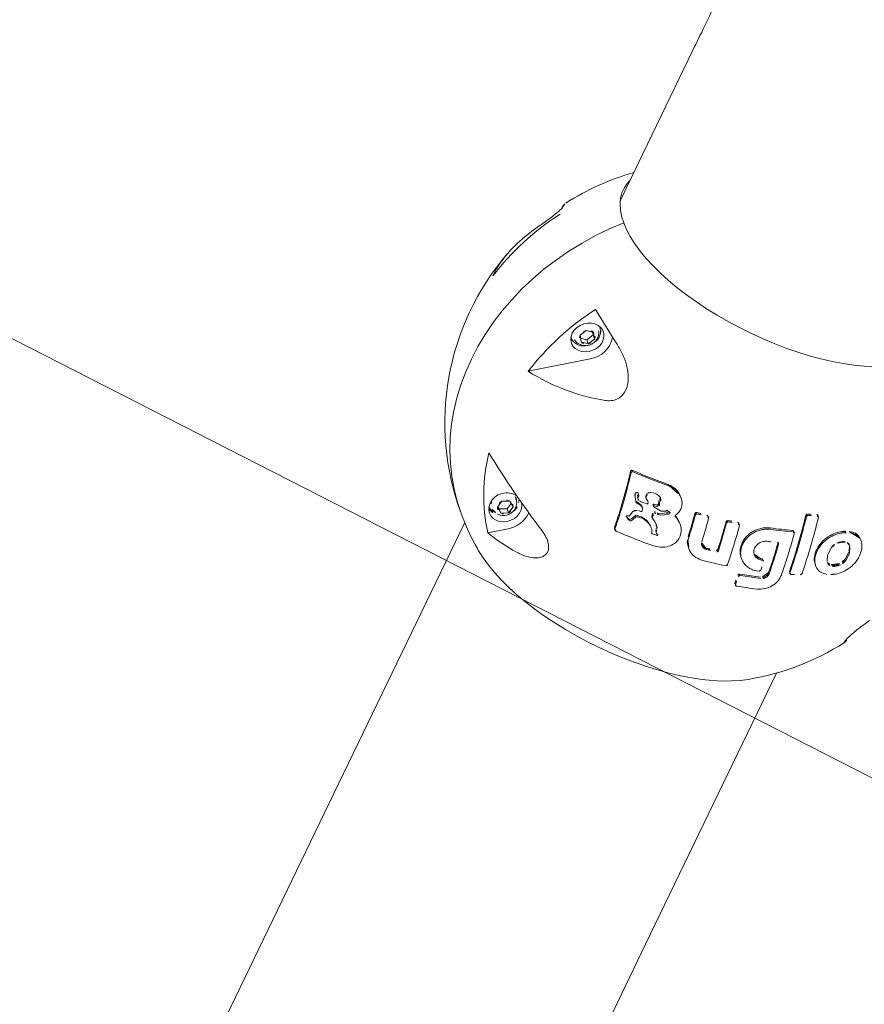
# Model space of a CAD drawing. Extents: x 5459245 to 5462690, y 5971016 to 5972523.
# Tile 124 of 198: x 5462451.283 to 5462451.607, y 5972213.039 to 5972213.417. Entities that reach past the tile are written whole.
import ezdxf

# ---------------------------------------------------------------- set-up
doc = ezdxf.new("R2010")
doc.units = 0
doc.layers.add('A_MAŁA ARCHITEKTURA', color=195, linetype='CONTINUOUS', lineweight=9)

# ---------------------------------------------------------------- blocks, each defined once
blk = doc.blocks.new('A$C43995eb0')
at = {"layer": 'A_MAŁA ARCHITEKTURA'}
blk.add_line((2397.12, -1481.29), (2397.12, -781.53), dxfattribs=at)
at = {"layer": 'A_MAŁA ARCHITEKTURA', "linetype": 'Continuous'}
for p, q in [((2355.18, -1003.87), (2355.31, -1003.93)), ((2317.94, -1016.15), (2317.56, -1016.56)), ((2665.97, -1015.48), (2493.56, -1019.38)), ((2321.44, -1019.41), (2323.61, -1018.46)), ((2321.81, -1019), (2323.99, -1018.05)), ((2323.61, -1018.46), (2324.17, -1018.36)), ((2323.99, -1018.05), (2324.55, -1017.95)), ((2324.17, -1018.36), (2326.92, -1018.43)), ((2324.55, -1017.95), (2327.3, -1018.02)), ((2493.56, -1019.38), (2377.94, -1021.99)), ((2328.15, -1025.18), (2325.39, -1025.12)), ((2328.71, -1025.08), (2328.15, -1025.18)), ((2330.87, -1024.14), (2328.71, -1025.08)), ((2331.4, -1022.93), (2331.17, -1023.83)), ((2334.05, -1027.75), (2334.43, -1027.34)), ((2317.08, -1035.03), (2316.7, -1035.44)), ((2326.77, -1040.47), (2326.39, -1040.89)), ((2347.94, -1044.23), (2350.51, -1051.78)), ((2348.32, -1043.82), (2350.89, -1051.37)), ((2344.67, -1054.21), (2345.04, -1053.8)), ((2333.69, -1060.59), (2333.31, -1061.01)), ((2336.63, -1072.4), (2336.25, -1072.81)), ((2350.37, -1074.11), (2350.75, -1073.7)), ((2343.79, -1081.08), (2343.42, -1081.49)), ((2334.65, -1085.33), (2334.27, -1085.74)), ((2341.43, -1087.63), (2341.5, -1087.55)), ((2341.98, -1088.3), (2342.42, -1089.11)), ((2342, -1087.07), (2342.38, -1087.69)), ((2342.37, -1086.66), (2342.76, -1087.28)), ((2342.41, -1087.76), (2342.38, -1087.69)), ((2342.94, -1088.39), (2342.41, -1087.76)), ((2342.69, -1089.84), (2342.42, -1089.11)), ((2342.79, -1087.35), (2342.76, -1087.28)), ((2343.32, -1087.98), (2342.79, -1087.35)), ((2342.94, -1088.39), (2343.78, -1089.65)), ((2343.32, -1087.98), (2344.16, -1089.23)), ((2347.35, -1090.13), (2348.28, -1088.89)), ((2350.58, -1088.08), (2349.54, -1088.37)), ((2350.96, -1087.67), (2349.92, -1087.96)), ((2350.91, -1089.53), (2351.9, -1089.08)), ((2351.16, -1087.41), (2351.41, -1086.57)), ((2351.74, -1086.86), (2352.02, -1089.03)), ((2352.2, -1088.98), (2351.9, -1089.08)), ((2337.69, -1094.21), (2337.86, -1093.07)), ((2341.44, -1092.49), (2341.63, -1093.43)), ((2341.81, -1092.08), (2342, -1093.01)), ((2342.11, -1093.54), (2342.49, -1093.13)), ((2342.72, -1089.99), (2342.57, -1092.92)), ((2346.72, -1091.47), (2347.35, -1090.13)), ((2350.17, -1090.19), (2349.8, -1090.61)), ((2337.88, -1095.98), (2337.69, -1094.21)), ((2341.23, -1096.64), (2340.96, -1097.2)), ((2341.82, -1095.83), (2341.45, -1096.24)), ((2342.26, -1095.59), (2342.44, -1095.58)), ((2342.71, -1095.84), (2343.05, -1097.95)), ((2344.65, -1096.9), (2344.28, -1097.31)), ((2344.77, -1096.8), (2345.08, -1096.63)), ((2345.08, -1096.63), (2346.03, -1096.33)), ((2346.52, -1097.66), (2346.37, -1096.61)), ((2341.01, -1100.46), (2341.41, -1100.57)), ((2341.39, -1100.05), (2341.79, -1100.15)), ((2343.54, -1100.39), (2342.15, -1101.2)), ((2342.22, -1100.16), (2342.6, -1099.75)), ((2342.7, -1099.62), (2342.6, -1099.75)), ((2342.92, -1099.14), (2342.7, -1099.62)), ((2344.03, -1097.93), (2343.82, -1099.75)), ((2344.4, -1097.52), (2344.2, -1099.33)), ((2349.84, -1099.75), (2347.84, -1099.38)), ((2350.46, -1098.58), (2348.67, -1097.81)), ((2350.84, -1098.17), (2349.05, -1097.4)), ((2350.13, -1100.39), (2350.11, -1100.09)), ((2350.46, -1098.58), (2350.84, -1098.78)), ((2350.69, -1100.79), (2350.75, -1100.72)), ((2350.84, -1098.17), (2351.22, -1098.37)), ((2350.84, -1098.78), (2351.02, -1098.96)), ((2350.96, -1099.73), (2351.07, -1099.31)), ((2351.22, -1098.37), (2351.4, -1098.55)), ((2351.34, -1099.32), (2351.44, -1098.9)), ((2341.48, -1101.67), (2341.18, -1101.7)), ((2356.83, -1102.7), (2357.21, -1102.29)), ((2295.44, -1142.66), (2293.35, -1144.16)), ((2294.31, -1143.9), (2295.44, -1142.66)), ((2298.16, -1143.97), (2295.44, -1142.66)), ((2318.08, -1159.7), (2302.99, -1140.69)), ((2367.13, -1141.18), (2365.72, -1143.32)), ((2368.84, -1142.92), (2366.28, -1142.47)), ((2369.98, -1141.69), (2367.13, -1141.18)), ((2368.84, -1142.92), (2369.98, -1141.69)), ((2371.41, -1144.33), (2369.98, -1141.69)), ((2380.45, -1145.31), (2375.48, -1139.05)), ((2290.48, -1142.83), (2290.27, -1143.06)), ((2293.35, -1144.16), (2293.99, -1146.96)), ((2294.31, -1143.9), (2293.44, -1144.52)), ((2297.03, -1145.2), (2294.31, -1143.9)), ((2297.03, -1145.2), (2298.16, -1143.97)), ((2297.58, -1147.64), (2297.03, -1145.2)), ((2298.8, -1146.77), (2298.16, -1143.97)), ((2365.72, -1143.32), (2367.15, -1145.96)), ((2367.15, -1145.96), (2370, -1146.46)), ((2370.28, -1145.56), (2368.84, -1142.92)), ((2369.72, -1146.41), (2370.28, -1145.56)), ((2370, -1146.46), (2371.41, -1144.33)), ((2370.28, -1145.56), (2371.41, -1144.33)), ((2293.99, -1146.96), (2296.71, -1148.26)), ((2296.71, -1148.26), (2298.8, -1146.77)), ((2371.46, -1149.4), (2371.67, -1149.17)), ((2496.56, -1152.34), (2669.65, -1148.43)), ((2298.97, -1151.04), (2299.18, -1150.81)), ((2380.94, -1154.96), (2496.56, -1152.34)), ((2179.42, -1159.51), (2243.63, -1158.06))]:
    blk.add_line(p, q, dxfattribs=at)
at = {"layer": 'A_MAŁA ARCHITEKTURA', "linetype": 'Continuous', "flags": 128}
for points in [[(2256.12, -1042.21), (2257.66, -1045.67), (2259.09, -1049.38), (2260.41, -1053.31), (2261.61, -1057.45), (2262.68, -1061.77), (2263.62, -1066.25), (2264.42, -1070.86), (2265.07, -1075.59), (2265.59, -1080.4), (2265.95, -1085.27), (2266.16, -1090.18), (2266.22, -1095.09), (2266.13, -1099.99), (2265.89, -1104.84), (2265.5, -1109.62), (2264.96, -1114.31), (2264.27, -1118.87), (2263.45, -1123.29), (2262.48, -1127.54), (2261.39, -1131.6), (2260.17, -1135.45), (2258.83, -1139.06), (2257.37, -1142.42), (2255.81, -1145.51), (2254.16, -1148.32), (2252.42, -1150.82), (2250.6, -1153)], [(2385.06, -1030.53), (2386.8, -1033.07), (2388.52, -1035.98), (2390.16, -1039.18), (2391.7, -1042.64), (2393.13, -1046.35), (2394.45, -1050.28), (2395.65, -1054.42), (2396.72, -1058.74), (2397.66, -1063.22), (2398.46, -1067.83), (2399.11, -1072.56), (2399.63, -1077.37), (2399.99, -1082.24), (2400.2, -1087.15), (2400.26, -1092.06), (2400.17, -1096.96), (2399.93, -1101.81), (2399.54, -1106.59), (2399, -1111.28), (2398.32, -1115.84), (2397.49, -1120.26), (2396.53, -1124.52), (2395.43, -1128.58), (2394.21, -1132.42), (2392.87, -1136.03), (2391.41, -1139.4), (2389.85, -1142.48), (2388.2, -1145.29), (2387.67, -1146.1)], [(2364.15, -1139.05), (2364.37, -1138.87), (2365.46, -1138.22), (2366.72, -1137.87), (2368.09, -1137.84), (2369.49, -1138.13), (2370.84, -1138.72), (2372.07, -1139.58), (2373.12, -1140.66), (2373.93, -1141.91), (2374.45, -1143.26), (2374.66, -1144.64), (2374.54, -1145.96), (2374.11, -1147.17), (2373.38, -1148.19), (2372.39, -1148.97), (2371.21, -1149.47), (2369.88, -1149.66), (2369.88, -1149.66)], [(2297.39, -1151.3), (2296, -1151.17), (2294.62, -1150.73), (2293.32, -1150), (2292.17, -1149.02), (2291.23, -1147.85), (2290.57, -1146.54), (2290.2, -1145.17), (2290.15, -1143.81), (2290.43, -1142.53), (2291.02, -1141.41), (2291.88, -1140.5), (2292.97, -1139.86), (2294.24, -1139.51), (2295.6, -1139.48), (2297, -1139.77), (2298.35, -1140.36), (2299.58, -1141.22), (2300.63, -1142.3), (2301.44, -1143.55), (2301.96, -1144.9), (2302.17, -1146.28), (2302.05, -1147.6), (2301.62, -1148.81), (2300.89, -1149.83), (2299.9, -1150.61), (2298.72, -1151.11), (2297.39, -1151.3)], [(2363.37, -1140.51), (2364.19, -1140.19), (2364.65, -1140.09)], [(2250.6, -1153), (2248.71, -1154.86), (2246.76, -1156.38), (2244.76, -1157.55), (2242.73, -1158.38), (2240.67, -1158.84), (2238.6, -1158.95), (2236.52, -1158.7), (2234.89, -1158.26)], [(2250.6, -1153), (2255.16, -1156.81), (2259.89, -1160.39), (2264.78, -1163.72), (2269.82, -1166.79), (2274.97, -1169.59), (2280.24, -1172.1), (2285.59, -1174.33), (2291.01, -1176.26), (2296.47, -1177.89), (2301.97, -1179.2), (2307.47, -1180.2), (2312.97, -1180.88), (2318.44, -1181.24), (2323.86, -1181.28), (2329.21, -1181), (2334.47, -1180.4), (2339.63, -1179.47), (2344.67, -1178.24), (2349.57, -1176.69), (2354.3, -1174.83), (2358.87, -1172.67), (2363.24, -1170.23), (2367.4, -1167.5), (2371.34, -1164.49), (2375.05, -1161.23), (2378.45, -1157.78)], [(2378.45, -1157.78), (2375.05, -1161.23), (2371.34, -1164.49), (2367.4, -1167.5), (2363.24, -1170.23), (2358.87, -1172.67), (2354.3, -1174.83), (2349.57, -1176.69), (2344.67, -1178.24), (2339.63, -1179.47), (2334.47, -1180.4), (2329.21, -1181), (2323.86, -1181.28), (2318.44, -1181.24), (2312.97, -1180.88), (2307.47, -1180.2), (2301.97, -1179.2), (2296.47, -1177.89), (2291.01, -1176.26), (2285.59, -1174.33), (2280.24, -1172.1), (2274.97, -1169.59), (2269.82, -1166.79), (2264.78, -1163.72), (2259.89, -1160.39), (2255.16, -1156.81), (2250.6, -1153)], [(2291.65, -1188.5), (2288.75, -1188.48), (2285.74, -1188.2), (2282.62, -1187.67), (2279.43, -1186.87), (2276.16, -1185.81), (2272.82, -1184.51), (2269.44, -1182.96), (2266.03, -1181.16)]]:
    blk.add_lwpolyline(points, dxfattribs=at)
at = {"layer": 'A_MAŁA ARCHITEKTURA', "linetype": 'Continuous'}
for centre, radius, start, end in [((2353.51, -1008.52), 4.95, 70.1724, 92.1604), ((2304.78, -1090.16), 100, 36.6016, 59.4272), ((2374.41, -1274.07), 245.91, 98.1857, 103.4112), ((2201.86, -1095.69), 152.66, 23.7173, 25.0253), ((2182.06, -1099.19), 148.69, 23.8309, 25.1726), ((2182.44, -1098.78), 148.69, 23.8309, 25.1726), ((2376.27, -1280.78), 248.01, 98.1922, 103.3714), ((2376.65, -1280.37), 248.01, 98.1922, 103.3714), ((2167.24, -1106.53), 171.88, 19.356, 22.2659), ((2167.62, -1106.11), 171.88, 19.356, 22.2659), ((2376.05, -1269.33), 229.18, 97.8048, 100.7986), ((2376.43, -1268.92), 229.18, 97.8048, 100.7986), ((2180.64, -1106.13), 183.05, 17.5642, 20.061), ((2167.07, -1107.06), 177.45, 19.3707, 20.6538), ((2170.42, -1107.46), 181.37, 19.3726, 19.4873), ((2170.8, -1107.05), 181.37, 19.3726, 19.4873), ((2376.05, -1261.33), 218.1, 98.0635, 98.9467), ((2175.42, -1106.33), 181.17, 19.3732, 19.4881), ((2374.24, -1240.11), 189.2, 96.007, 96.9833), ((2374.62, -1239.69), 189.2, 96.007, 96.9833), ((2383.16, -1294.04), 238.73, 98.1321, 101.8867), ((2153.14, -1113.19), 204.48, 13.0855, 15.5884), ((2140.23, -1115.33), 200.31, 14.4822, 15.5687), ((2140.6, -1114.92), 200.31, 14.4822, 15.5687), ((2385.8, -1305.64), 245.57, 99.2672, 101.8689), ((2385.43, -1306.05), 245.57, 99.2672, 101.8689), ((2145.8, -1114.9), 207.1, 13.0985, 14.1662), ((2146.18, -1114.48), 207.1, 13.0985, 14.1662), ((2387.55, -1312.47), 245.51, 99.6947, 101.8977), ((2130.78, -1117.6), 210.02, 11.0684, 12.1474), ((2131.16, -1117.19), 210.02, 11.0684, 12.1474), ((2387.77, -1315.06), 242.5, 99.7047, 101.9363), ((2388.15, -1314.65), 242.5, 99.7047, 101.9363), ((2147.64, -1114.79), 210.19, 3.5875, 7.7683), ((2129.23, -1118.11), 204.82, 3.2179, 7.3305), ((2129.61, -1117.7), 204.82, 3.2179, 7.3305), ((2386.83, -1316.33), 215.6, 98.0782, 104.0784), ((2387.21, -1315.91), 215.6, 98.0782, 104.0784), ((2005.18, -948.46), 406.44, 328.8153, 333.9398), ((2241.71, -1152.32), 76.72, 354.4819, 18.2669), ((1961.4, -941.02), 383.94, 327.4718, 329.8181), ((2366.73, -1145.7), 10.98, 37.2681, 91.6795), ((2314.89, -1130.81), 67.14, 347.5291, 358.9564), ((2294.6, -1146.74), 10.35, 35.8039, 106.5059), ((2294, -1146.45), 5.03, 60.3909, 137.9587), ((2293.02, -1146.45), 4.81, 100.371, 121.7176), ((2295.46, -1144.89), 2.23, 90.4225, 160.8618), ((2295.47, -1146.09), 3.43, 38.3043, 90.4788), ((2369.82, -1142.5), 7.16, 174.2174, 270.5052), ((2366.54, -1144.05), 3.69, 125.7712, 183.7473), ((2366.44, -1144.77), 4.99, 62.8612, 132.8033), ((2367.93, -1143.25), 2.21, 111.1643, 181.9376), ((2368.09, -1144.08), 3.05, 51.6885, 108.3041), ((2368.03, -1144.46), 3.39, 2.24, 54.8554), ((2296.23, -1144.98), 2.99, 164.0827, 221.4408), ((2295.92, -1145.95), 2.99, 344.0827, 41.4408), ((2295.35, -1147.61), 4.98, 316.2722, 37.7175), ((2336.96, -1091.92), 68.86, 283.374, 309.165), ((2369.1, -1143.19), 3.39, 182.24, 234.8554), ((2369.04, -1143.57), 3.05, 231.6885, 288.3041), ((2369.2, -1144.4), 2.21, 291.1643, 1.9376), ((2367.83, -1145.99), 4.96, 316.5731, 32.3627), ((2304.78, -1090.16), 100, 317.4544, 325.9878), ((2336.74, -1058.88), 102.53, 239.7654, 259.5164), ((2296.68, -1144.83), 3.43, 218.3043, 270.4788), ((2296.69, -1146.04), 2.23, 270.4225, 340.8618), ((2295.33, -1148.58), 4.83, 333.2295, 354.4996), ((2368.53, -1145.89), 3.67, 270.9468, 329.4858), ((2367.82, -1146.95), 4.83, 333.2295, 354.4996), ((2304.78, -1090.16), 100, 256.5068, 317.4544), ((2304.78, -1090.16), 100, 222.977, 239.3843), ((2256.26, -1170.29), 6.44, 252.9195, 292.0636), ((2310.31, -1087.68), 102.53, 239.7654, 259.5164)]:
    blk.add_arc(centre, radius, start, end, dxfattribs=at)
for points, knots in [([(2355.63, -1004.09), (2355.69, -1004.12), (2356, -1004.26), (2355.73, -1004.31), (2354.85, -1004.15), (2353.69, -1003.82), (2352.45, -1003.4), (2350.75, -1002.74), (2348.64, -1001.81), (2346.38, -1000.7), (2344.7, -999.81), (2343.77, -999.29), (2343.52, -999.15)], [0, 0, 0, 0, 0.058577, 0.257435, 0.415602, 0.495782, 0.575747, 0.671035, 0.766908, 0.852081, 0.959496, 1, 1, 1, 1]), ([(2317.1, -1021.42), (2316.89, -1020.61), (2316.47, -1019), (2317.22, -1016.77), (2319.01, -1015.04), (2321.74, -1014.06), (2324.99, -1014.02), (2328.26, -1014.84), (2331.23, -1016.39), (2332.62, -1017.82), (2333.32, -1018.53)], [0, 0, 0, 0, 0.125047, 0.249774, 0.37459, 0.499526, 0.624535, 0.74948, 0.874322, 1, 1, 1, 1]), ([(2316.72, -1021.83), (2316.52, -1021.03), (2316.13, -1019.44), (2316.57, -1017.59), (2317.43, -1016.85), (2317.66, -1016.66)], [0, 0, 0, 0, 0.423698, 0.846808, 1, 1, 1, 1]), ([(2319.13, -1024.87), (2318.7, -1024.31), (2317.86, -1023.18), (2317.35, -1022), (2317.1, -1021.42)], [0, 0, 0, 0, 0.5, 1, 1, 1, 1]), ([(2320.9, -1020.63), (2320.94, -1020.31), (2321.02, -1019.68), (2321.55, -1019.22), (2321.81, -1019)], [0, 0, 0, 0, 0.500147, 1, 1, 1, 1]), ([(2322.92, -1024.09), (2322.63, -1023.84), (2322.03, -1023.33), (2321.4, -1022.46), (2320.98, -1021.54), (2320.93, -1020.93), (2320.9, -1020.63)], [0, 0, 0, 0, 0.250882, 0.500254, 0.750417, 1, 1, 1, 1]), ([(2326.92, -1018.43), (2327.37, -1018.53), (2328.27, -1018.73), (2329.01, -1019.22), (2329.38, -1019.47)], [0, 0, 0, 0, 0.499852, 1, 1, 1, 1]), ([(2327.3, -1018.02), (2327.75, -1018.12), (2328.65, -1018.32), (2329.39, -1018.81), (2329.76, -1019.06)], [0, 0, 0, 0, 0.499852, 1, 1, 1, 1]), ([(2329.38, -1019.47), (2329.68, -1019.72), (2330.28, -1020.23), (2330.91, -1021.1), (2331.33, -1022.02), (2331.38, -1022.63), (2331.4, -1022.93)], [0, 0, 0, 0, 0.250886, 0.500258, 0.750421, 1, 1, 1, 1]), ([(2329.76, -1019.06), (2330.06, -1019.31), (2330.65, -1019.81), (2331.28, -1020.69), (2331.7, -1021.61), (2331.75, -1022.22), (2331.78, -1022.52)], [0, 0, 0, 0, 0.250886, 0.500258, 0.750421, 1, 1, 1, 1]), ([(2333.32, -1018.53), (2333.75, -1019.09), (2334.59, -1020.2), (2335.09, -1021.4), (2335.34, -1021.99)], [0, 0, 0, 0, 0.5, 1, 1, 1, 1]), ([(2318.75, -1025.28), (2318.33, -1024.72), (2317.48, -1023.59), (2316.98, -1022.41), (2316.72, -1021.83)], [0, 0, 0, 0, 0.4998, 1, 1, 1, 1]), ([(2333.96, -1027.66), (2333.6, -1028.05), (2332.71, -1029.05), (2330.21, -1029.84), (2327.02, -1029.89), (2323.77, -1029.04), (2320.82, -1027.46), (2319.44, -1026.01), (2318.75, -1025.28)], [0, 0, 0, 0, 0.113745, 0.29082, 0.467981, 0.645022, 0.821913, 1, 1, 1, 1]), ([(2335.34, -1021.99), (2335.54, -1022.81), (2335.94, -1024.45), (2335.14, -1026.72), (2333.33, -1028.47), (2330.61, -1029.45), (2327.39, -1029.48), (2324.15, -1028.63), (2321.2, -1027.05), (2319.82, -1025.6), (2319.13, -1024.87)], [0, 0, 0, 0, 0.125016, 0.249824, 0.374684, 0.499623, 0.624623, 0.749538, 0.874347, 1, 1, 1, 1]), ([(2325.39, -1025.12), (2324.94, -1025.02), (2324.04, -1024.83), (2323.3, -1024.34), (2322.92, -1024.09)], [0, 0, 0, 0, 0.499568, 1, 1, 1, 1]), ([(2331.78, -1022.52), (2331.74, -1022.84), (2331.65, -1023.48), (2331.13, -1023.92), (2330.87, -1024.14)], [0, 0, 0, 0, 0.500457, 1, 1, 1, 1]), ([(2339.4, -1030.66), (2339.43, -1030.66), (2339.51, -1030.65), (2339.66, -1030.68), (2339.86, -1030.75), (2340.07, -1030.91), (2340.15, -1031.04), (2340.19, -1031.11)], [0, 0, 0, 0, 0.125404, 0.250614, 0.50014, 0.749775, 1, 1, 1, 1]), ([(2316.63, -1035.94), (2316.61, -1035.87), (2316.57, -1035.77), (2316.59, -1035.63), (2316.63, -1035.53), (2316.67, -1035.47), (2316.7, -1035.44), (2316.7, -1035.44)], [0, 0, 0, 0, 0.396589, 0.596186, 0.795226, 0.994299, 1, 1, 1, 1]), ([(2317.01, -1035.53), (2316.98, -1035.46), (2316.95, -1035.35), (2316.97, -1035.21), (2317.01, -1035.12), (2317.07, -1035.03), (2317.18, -1034.93), (2317.3, -1034.89), (2317.37, -1034.86)], [0, 0, 0, 0, 0.249137, 0.374523, 0.499561, 0.624866, 0.750155, 1, 1, 1, 1]), ([(2341.19, -1035.17), (2341.17, -1035.19), (2341.11, -1035.27), (2341.01, -1035.29), (2340.94, -1035.31)], [0, 0, 0, 0, 0.320417, 1, 1, 1, 1]), ([(2341.63, -1034.28), (2341.65, -1034.35), (2341.69, -1034.5), (2341.65, -1034.69), (2341.52, -1034.84), (2341.38, -1034.88), (2341.31, -1034.9)], [0, 0, 0, 0, 0.249767, 0.499596, 0.749427, 1, 1, 1, 1]), ([(2318.92, -1039.5), (2318.84, -1039.51), (2318.67, -1039.53), (2318.42, -1039.46), (2318.2, -1039.31), (2318.12, -1039.18), (2318.07, -1039.11)], [0, 0, 0, 0, 0.249732, 0.499623, 0.749453, 1, 1, 1, 1]), ([(2319.3, -1039.09), (2319.21, -1039.1), (2319.05, -1039.12), (2318.79, -1039.04), (2318.57, -1038.9), (2318.49, -1038.77), (2318.45, -1038.7)], [0, 0, 0, 0, 0.249732, 0.499623, 0.749453, 1, 1, 1, 1]), ([(2326.69, -1040.99), (2326.67, -1040.91), (2326.63, -1040.77), (2326.69, -1040.56), (2326.83, -1040.39), (2326.98, -1040.34), (2327.05, -1040.32)], [0, 0, 0, 0, 0.24974, 0.499545, 0.749445, 1, 1, 1, 1]), ([(2343.55, -1037.45), (2341.8, -1037.7), (2338.26, -1038.21), (2332.75, -1039.17), (2328.96, -1039.93), (2327.05, -1040.32)], [0, 0, 0, 0, 0.3296796, 0.6630085, 1, 1, 1, 1]), ([(2343.55, -1037.45), (2344.45, -1037.43), (2346.24, -1037.4), (2348.98, -1038.67), (2351.31, -1040.71), (2352.16, -1042.46), (2352.59, -1043.34)], [0, 0, 0, 0, 0.250055, 0.49988, 0.74921, 1, 1, 1, 1]), ([(2326.31, -1041.4), (2326.29, -1041.33), (2326.25, -1041.18), (2326.29, -1041), (2326.37, -1040.92), (2326.4, -1040.89)], [0, 0, 0, 0, 0.397277, 0.794658, 1, 1, 1, 1]), ([(2333.12, -1044.46), (2333.1, -1044.39), (2333.07, -1044.24), (2333.13, -1044.03), (2333.27, -1043.86), (2333.42, -1043.82), (2333.49, -1043.79)], [0, 0, 0, 0, 0.249727, 0.499548, 0.749433, 1, 1, 1, 1]), ([(2344.93, -1042.27), (2345.23, -1042.27), (2345.82, -1042.26), (2346.74, -1042.68), (2347.51, -1043.36), (2347.8, -1043.94), (2347.94, -1044.23)], [0, 0, 0, 0, 0.250003, 0.499804, 0.749423, 1, 1, 1, 1]), ([(2345.31, -1041.86), (2345.61, -1041.86), (2346.2, -1041.85), (2347.12, -1042.27), (2347.89, -1042.95), (2348.18, -1043.53), (2348.32, -1043.82)], [0, 0, 0, 0, 0.250626, 0.499785, 0.749162, 1, 1, 1, 1]), ([(2346.33, -1046.23), (2346.49, -1046.78), (2346.81, -1047.87), (2346.87, -1049.53), (2346.61, -1051.1), (2346.02, -1052.55), (2345.12, -1053.8), (2343.95, -1054.83), (2342.56, -1055.58), (2340.99, -1056.02), (2339.32, -1056.15), (2337.59, -1055.95), (2335.88, -1055.44), (2334.25, -1054.62), (2332.77, -1053.54), (2331.5, -1052.23), (2330.46, -1050.76), (2330.01, -1049.69), (2329.79, -1049.15)], [0, 0, 0, 0, 0.062657, 0.12507, 0.187617, 0.250021, 0.312492, 0.374914, 0.437338, 0.499807, 0.562212, 0.624753, 0.687165, 0.749808, 0.812515, 0.874884, 0.93726, 1, 1, 1, 1]), ([(2341.9, -1046.89), (2342.01, -1047.39), (2342.24, -1048.38), (2341.82, -1049.77), (2340.88, -1050.8), (2339.53, -1051.36), (2337.97, -1051.32), (2336.46, -1050.72), (2335.17, -1049.63), (2334.71, -1048.67), (2334.48, -1048.2)], [0, 0, 0, 0, 0.125363, 0.250002, 0.37487, 0.499739, 0.624391, 0.749729, 0.874846, 1, 1, 1, 1]), ([(2341.52, -1047.3), (2341.63, -1047.79), (2341.85, -1048.78), (2341.56, -1049.99), (2341.06, -1050.47), (2340.89, -1050.63)], [0, 0, 0, 0, 0.399649, 0.79898, 1, 1, 1, 1]), ([(2341.4, -1046.96), (2341.38, -1046.88), (2341.35, -1046.73), (2341.39, -1046.55), (2341.47, -1046.48), (2341.49, -1046.45)], [0, 0, 0, 0, 0.3967649, 0.7936893, 1, 1, 1, 1]), ([(2341.78, -1046.55), (2341.76, -1046.47), (2341.72, -1046.32), (2341.79, -1046.11), (2341.92, -1045.95), (2342.06, -1045.91), (2342.13, -1045.89)], [0, 0, 0, 0, 0.249727, 0.499554, 0.749429, 1, 1, 1, 1]), ([(2345.46, -1045.39), (2345.53, -1045.39), (2345.68, -1045.39), (2345.91, -1045.49), (2346.11, -1045.66), (2346.18, -1045.81), (2346.21, -1045.89)], [0, 0, 0, 0, 0.249729, 0.499554, 0.749429, 1, 1, 1, 1]), ([(2344.66, -1054.21), (2344.3, -1054.55), (2343.57, -1055.26), (2342.18, -1055.98), (2340.62, -1056.44), (2338.94, -1056.56), (2337.21, -1056.36), (2335.5, -1055.85), (2333.88, -1055.04), (2332.4, -1053.96), (2331.13, -1052.65), (2330.08, -1051.17), (2329.63, -1050.1), (2329.41, -1049.56)], [0, 0, 0, 0, 0.088296, 0.179498, 0.270425, 0.361803, 0.452666, 0.544007, 0.635053, 0.726145, 0.817449, 0.908317, 1, 1, 1, 1]), ([(2351.24, -1052.31), (2351.16, -1052.31), (2351.02, -1052.3), (2350.8, -1052.19), (2350.61, -1052.01), (2350.55, -1051.86), (2350.51, -1051.78)], [0, 0, 0, 0, 0.249732, 0.499563, 0.749427, 1, 1, 1, 1]), ([(2351.61, -1051.89), (2351.54, -1051.89), (2351.39, -1051.89), (2351.17, -1051.78), (2350.99, -1051.6), (2350.92, -1051.45), (2350.89, -1051.37)], [0, 0, 0, 0, 0.249732, 0.499563, 0.749427, 1, 1, 1, 1]), ([(2354.69, -1051.8), (2354.67, -1051.83), (2354.61, -1051.91), (2354.51, -1051.93), (2354.44, -1051.94)], [0, 0, 0, 0, 0.326096, 1, 1, 1, 1]), ([(2355.16, -1050.89), (2355.18, -1050.96), (2355.21, -1051.12), (2355.15, -1051.33), (2355.02, -1051.48), (2354.88, -1051.51), (2354.82, -1051.53)], [0, 0, 0, 0, 0.249706, 0.499533, 0.749438, 1, 1, 1, 1]), ([(2349.39, -1057.71), (2349.46, -1057.71), (2349.61, -1057.7), (2349.83, -1057.82), (2350.02, -1058), (2350.08, -1058.16), (2350.11, -1058.24)], [0, 0, 0, 0, 0.249698, 0.499539, 0.74943, 1, 1, 1, 1]), ([(2333.18, -1061.57), (2333.17, -1061.49), (2333.15, -1061.32), (2333.21, -1061.12), (2333.29, -1061.04), (2333.32, -1061.01)], [0, 0, 0, 0, 0.396788, 0.793832, 1, 1, 1, 1]), ([(2333.56, -1061.16), (2333.55, -1061.07), (2333.52, -1060.91), (2333.6, -1060.68), (2333.76, -1060.5), (2333.91, -1060.45), (2333.98, -1060.43)], [0, 0, 0, 0, 0.249697, 0.499554, 0.749427, 1, 1, 1, 1]), ([(2346.26, -1063.27), (2346.3, -1063.27), (2346.37, -1063.26), (2346.52, -1063.29), (2346.71, -1063.38), (2346.89, -1063.56), (2346.95, -1063.72), (2346.98, -1063.8)], [0, 0, 0, 0, 0.125396, 0.250607, 0.500138, 0.749752, 1, 1, 1, 1]), ([(2334.92, -1065.73), (2334.84, -1065.74), (2334.72, -1065.75), (2334.56, -1065.7), (2334.42, -1065.62), (2334.26, -1065.47), (2334.2, -1065.31), (2334.17, -1065.24)], [0, 0, 0, 0, 0.249434, 0.374986, 0.500178, 0.749768, 1, 1, 1, 1]), ([(2335.3, -1065.32), (2335.22, -1065.32), (2335.1, -1065.34), (2334.94, -1065.29), (2334.79, -1065.21), (2334.63, -1065.06), (2334.58, -1064.9), (2334.55, -1064.82)], [0, 0, 0, 0, 0.249434, 0.374986, 0.500178, 0.749768, 1, 1, 1, 1]), ([(2345.88, -1063.68), (2345.92, -1063.68), (2345.99, -1063.67), (2346.15, -1063.7), (2346.33, -1063.79), (2346.51, -1063.97), (2346.57, -1064.13), (2346.6, -1064.21)], [0, 0, 0, 0, 0.125396, 0.250607, 0.500138, 0.749752, 1, 1, 1, 1]), ([(2352.32, -1066.89), (2352.45, -1067.89), (2352.7, -1069.88), (2351.74, -1072.67), (2350.18, -1074.39), (2348.61, -1075.3), (2347.72, -1075.51), (2347.27, -1075.62)], [0, 0, 0, 0, 0.249793, 0.499376, 0.748511, 0.873967, 1, 1, 1, 1]), ([(2347.89, -1067.55), (2347.93, -1067.88), (2348.01, -1068.55), (2347.69, -1069.48), (2347.18, -1070.05), (2346.65, -1070.35), (2346.35, -1070.42), (2346.21, -1070.46)], [0, 0, 0, 0, 0.250366, 0.499308, 0.748473, 0.873948, 1, 1, 1, 1]), ([(2347.51, -1067.96), (2347.55, -1068.29), (2347.63, -1068.95), (2347.39, -1069.77), (2347.06, -1070.09), (2346.95, -1070.2)], [0, 0, 0, 0, 0.396956, 0.793616, 1, 1, 1, 1]), ([(2336.1, -1073.4), (2336.09, -1073.32), (2336.08, -1073.15), (2336.14, -1072.94), (2336.23, -1072.85), (2336.26, -1072.82)], [0, 0, 0, 0, 0.394737, 0.789639, 1, 1, 1, 1]), ([(2336.48, -1072.99), (2336.47, -1072.91), (2336.45, -1072.74), (2336.54, -1072.5), (2336.7, -1072.31), (2336.86, -1072.25), (2336.93, -1072.23)], [0, 0, 0, 0, 0.249782, 0.499668, 0.749468, 1, 1, 1, 1]), ([(2350.26, -1074.02), (2349.99, -1074.36), (2349.43, -1075.07), (2348.22, -1075.7), (2347.34, -1075.92), (2346.89, -1076.03)], [0, 0, 0, 0, 0.321921, 0.65981, 1, 1, 1, 1]), ([(2337.62, -1077.8), (2337.58, -1077.81), (2337.5, -1077.82), (2337.38, -1077.81), (2337.26, -1077.77), (2337.15, -1077.7), (2337.06, -1077.62), (2336.96, -1077.48), (2336.92, -1077.36), (2336.9, -1077.28)], [0, 0, 0, 0, 0.125126, 0.250028, 0.375078, 0.500238, 0.624777, 0.750558, 1, 1, 1, 1]), ([(2337.99, -1077.39), (2337.96, -1077.4), (2337.88, -1077.41), (2337.76, -1077.4), (2337.64, -1077.36), (2337.53, -1077.29), (2337.44, -1077.21), (2337.34, -1077.07), (2337.3, -1076.95), (2337.27, -1076.87)], [0, 0, 0, 0, 0.12513, 0.250034, 0.375272, 0.500235, 0.625314, 0.750552, 1, 1, 1, 1]), ([(2341.78, -1084.23), (2342.09, -1083.46), (2342.5, -1082.43), (2343.28, -1081.73), (2343.48, -1081.56)], [0, 0, 0, 0, 0.7427575, 1, 1, 1, 1]), ([(2342.07, -1083.99), (2342.43, -1083.19), (2343.15, -1081.6), (2345.01, -1079.84), (2347.27, -1078.86), (2349.72, -1078.82), (2352.04, -1079.76), (2353.95, -1081.47), (2355.34, -1083.75), (2355.71, -1085.5), (2355.9, -1086.38)], [0, 0, 0, 0, 0.12517, 0.249642, 0.374442, 0.499277, 0.624094, 0.749439, 0.874606, 1, 1, 1, 1]), ([(2332.38, -1091.97), (2332.34, -1091.36), (2332.26, -1090.12), (2332.7, -1088.31), (2333.36, -1086.8), (2334.04, -1086.07), (2334.31, -1085.78)], [0, 0, 0, 0, 0.272588, 0.545898, 0.818986, 1, 1, 1, 1]), ([(2332.76, -1091.56), (2332.72, -1090.94), (2332.64, -1089.71), (2333.07, -1087.89), (2333.86, -1086.24), (2335.02, -1084.84), (2336.51, -1083.83), (2338.2, -1083.33), (2339.98, -1083.4), (2341.04, -1083.92), (2341.57, -1084.19)], [0, 0, 0, 0, 0.1254608, 0.2500666, 0.3746969, 0.4997069, 0.6250196, 0.7495585, 0.874271, 1, 1, 1, 1]), ([(2342.07, -1083.99), (2342.05, -1084.03), (2342.01, -1084.11), (2341.94, -1084.18), (2341.87, -1084.22), (2341.79, -1084.24), (2341.72, -1084.24), (2341.64, -1084.22), (2341.59, -1084.2), (2341.57, -1084.19)], [0, 0, 0, 0, 0.24899, 0.37424, 0.499084, 0.624248, 0.749403, 0.874532, 1, 1, 1, 1]), ([(2341.44, -1087.9), (2341.43, -1087.88), (2341.4, -1087.84), (2341.39, -1087.77), (2341.39, -1087.69), (2341.42, -1087.65), (2341.43, -1087.63)], [0, 0, 0, 0, 0.249704, 0.499786, 0.749767, 1, 1, 1, 1]), ([(2341.86, -1088.21), (2341.79, -1088.18), (2341.63, -1088.1), (2341.5, -1087.97), (2341.44, -1087.9)], [0, 0, 0, 0, 0.499112, 1, 1, 1, 1]), ([(2341.45, -1086.88), (2341.45, -1086.84), (2341.45, -1086.76), (2341.47, -1086.68), (2341.49, -1086.64)], [0, 0, 0, 0, 0.4994, 1, 1, 1, 1]), ([(2341.54, -1087.28), (2341.52, -1087.22), (2341.46, -1087.09), (2341.45, -1086.95), (2341.45, -1086.88)], [0, 0, 0, 0, 0.499186, 1, 1, 1, 1]), ([(2341.49, -1086.64), (2341.51, -1086.59), (2341.55, -1086.5), (2341.66, -1086.4), (2341.8, -1086.35), (2341.9, -1086.37), (2341.95, -1086.38)], [0, 0, 0, 0, 0.250231, 0.50008, 0.74975, 1, 1, 1, 1]), ([(2341.54, -1087.28), (2341.55, -1087.31), (2341.57, -1087.35), (2341.56, -1087.43), (2341.54, -1087.5), (2341.51, -1087.53), (2341.5, -1087.55)], [0, 0, 0, 0, 0.2499151, 0.5000418, 0.7499926, 1, 1, 1, 1]), ([(2341.57, -1086.79), (2341.65, -1086.82), (2341.81, -1086.88), (2341.94, -1087.01), (2342, -1087.07)], [0, 0, 0, 0, 0.499055, 1, 1, 1, 1]), ([(2341.86, -1088.21), (2341.89, -1088.23), (2341.93, -1088.25), (2341.96, -1088.29), (2341.98, -1088.3)], [0, 0, 0, 0, 0.499009, 1, 1, 1, 1]), ([(2341.95, -1086.38), (2342.03, -1086.41), (2342.19, -1086.47), (2342.31, -1086.6), (2342.37, -1086.66)], [0, 0, 0, 0, 0.499055, 1, 1, 1, 1]), ([(2343.78, -1089.65), (2343.89, -1089.96), (2344.1, -1090.58), (2344.06, -1091.24), (2344.04, -1091.57)], [0, 0, 0, 0, 0.499787, 1, 1, 1, 1]), ([(2344.16, -1089.23), (2344.26, -1089.54), (2344.48, -1090.17), (2344.43, -1090.83), (2344.41, -1091.16)], [0, 0, 0, 0, 0.499787, 1, 1, 1, 1]), ([(2347.9, -1089.3), (2348.15, -1089.09), (2348.64, -1088.66), (2349.24, -1088.47), (2349.54, -1088.37)], [0, 0, 0, 0, 0.500155, 1, 1, 1, 1]), ([(2348.28, -1088.89), (2348.53, -1088.67), (2349.02, -1088.25), (2349.62, -1088.06), (2349.92, -1087.96)], [0, 0, 0, 0, 0.500155, 1, 1, 1, 1]), ([(2348.89, -1097.2), (2348.72, -1096.52), (2348.39, -1095.14), (2348.63, -1092.95), (2349.31, -1091.29), (2350.14, -1090.17), (2350.65, -1089.75), (2350.91, -1089.53)], [0, 0, 0, 0, 0.249692, 0.499296, 0.748632, 0.874477, 1, 1, 1, 1]), ([(2351.16, -1087.41), (2351.16, -1087.44), (2351.14, -1087.5), (2351.1, -1087.57), (2351.04, -1087.64), (2350.99, -1087.66), (2350.96, -1087.67)], [0, 0, 0, 0, 0.250267, 0.500046, 0.749598, 1, 1, 1, 1]), ([(2351.35, -1086.71), (2351.4, -1086.71), (2351.5, -1086.69), (2351.59, -1086.72), (2351.64, -1086.74)], [0, 0, 0, 0, 0.499114, 1, 1, 1, 1]), ([(2351.64, -1086.74), (2351.65, -1086.74), (2351.68, -1086.75), (2351.71, -1086.78), (2351.73, -1086.82), (2351.74, -1086.85), (2351.74, -1086.86)], [0, 0, 0, 0, 0.247175, 0.499606, 0.748246, 1, 1, 1, 1]), ([(2337.86, -1093.07), (2337.94, -1092.88), (2338.09, -1092.48), (2338.38, -1092.19), (2338.53, -1092.04)], [0, 0, 0, 0, 0.500364, 1, 1, 1, 1]), ([(2338.15, -1092.45), (2338.23, -1092.39), (2338.4, -1092.26), (2338.7, -1092.17), (2339.01, -1092.16), (2339.2, -1092.24), (2339.3, -1092.27)], [0, 0, 0, 0, 0.250187, 0.499858, 0.749375, 1, 1, 1, 1]), ([(2338.53, -1092.04), (2338.61, -1091.98), (2338.78, -1091.85), (2339.08, -1091.76), (2339.39, -1091.75), (2339.58, -1091.82), (2339.67, -1091.86)], [0, 0, 0, 0, 0.250187, 0.499858, 0.749375, 1, 1, 1, 1]), ([(2340.01, -1092.12), (2339.96, -1092.16), (2339.86, -1092.26), (2339.68, -1092.33), (2339.48, -1092.34), (2339.36, -1092.3), (2339.3, -1092.27)], [0, 0, 0, 0, 0.250115, 0.499774, 0.749302, 1, 1, 1, 1]), ([(2340.39, -1091.71), (2340.34, -1091.75), (2340.24, -1091.84), (2340.06, -1091.92), (2339.86, -1091.93), (2339.73, -1091.89), (2339.67, -1091.86)], [0, 0, 0, 0, 0.2501148, 0.4997736, 0.7493021, 1, 1, 1, 1]), ([(2340.01, -1092.12), (2340.09, -1092.05), (2340.25, -1091.9), (2340.56, -1091.81), (2340.87, -1091.84), (2341.05, -1091.95), (2341.14, -1092.01)], [0, 0, 0, 0, 0.250085, 0.499686, 0.749377, 1, 1, 1, 1]), ([(2340.39, -1091.71), (2340.47, -1091.63), (2340.63, -1091.49), (2340.93, -1091.4), (2341.25, -1091.42), (2341.43, -1091.54), (2341.51, -1091.6)], [0, 0, 0, 0, 0.250085, 0.499686, 0.749377, 1, 1, 1, 1]), ([(2341.14, -1092.01), (2341.2, -1092.08), (2341.34, -1092.21), (2341.4, -1092.39), (2341.44, -1092.49)], [0, 0, 0, 0, 0.499238, 1, 1, 1, 1]), ([(2341.51, -1091.6), (2341.58, -1091.67), (2341.72, -1091.8), (2341.78, -1091.98), (2341.81, -1092.08)], [0, 0, 0, 0, 0.499238, 1, 1, 1, 1]), ([(2341.73, -1093.65), (2341.7, -1093.61), (2341.65, -1093.55), (2341.63, -1093.47), (2341.63, -1093.43)], [0, 0, 0, 0, 0.49981, 1, 1, 1, 1]), ([(2342.11, -1093.54), (2342.09, -1093.57), (2342.03, -1093.63), (2341.96, -1093.67), (2341.92, -1093.69)], [0, 0, 0, 0, 0.49926, 1, 1, 1, 1]), ([(2342.11, -1093.23), (2342.08, -1093.2), (2342.03, -1093.14), (2342.01, -1093.06), (2342, -1093.01)], [0, 0, 0, 0, 0.49981, 1, 1, 1, 1]), ([(2342.3, -1093.27), (2342.28, -1093.28), (2342.25, -1093.29), (2342.2, -1093.29), (2342.15, -1093.27), (2342.12, -1093.25), (2342.11, -1093.23)], [0, 0, 0, 0, 0.249916, 0.499571, 0.749239, 1, 1, 1, 1]), ([(2342.49, -1093.13), (2342.46, -1093.16), (2342.41, -1093.22), (2342.34, -1093.26), (2342.3, -1093.27)], [0, 0, 0, 0, 0.49926, 1, 1, 1, 1]), ([(2342.57, -1092.92), (2342.57, -1092.96), (2342.55, -1093.03), (2342.51, -1093.1), (2342.49, -1093.13)], [0, 0, 0, 0, 0.4995167, 1, 1, 1, 1]), ([(2342.69, -1089.84), (2342.7, -1089.87), (2342.72, -1089.91), (2342.72, -1089.97), (2342.72, -1089.99)], [0, 0, 0, 0, 0.499341, 1, 1, 1, 1]), ([(2344.2, -1091.94), (2344.17, -1091.92), (2344.12, -1091.88), (2344.06, -1091.79), (2344.03, -1091.68), (2344.03, -1091.61), (2344.04, -1091.57)], [0, 0, 0, 0, 0.249536, 0.4995288, 0.7496254, 1, 1, 1, 1]), ([(2346.17, -1092.07), (2345.84, -1092.15), (2345.17, -1092.33), (2344.53, -1092.07), (2344.2, -1091.94)], [0, 0, 0, 0, 0.499956, 1, 1, 1, 1]), ([(2344.58, -1091.53), (2344.55, -1091.51), (2344.49, -1091.47), (2344.44, -1091.38), (2344.41, -1091.27), (2344.41, -1091.2), (2344.41, -1091.16)], [0, 0, 0, 0, 0.249536, 0.4995288, 0.7496254, 1, 1, 1, 1]), ([(2346.55, -1091.65), (2346.21, -1091.74), (2345.55, -1091.92), (2344.9, -1091.66), (2344.58, -1091.53)], [0, 0, 0, 0, 0.499956, 1, 1, 1, 1]), ([(2346.34, -1091.88), (2346.32, -1091.92), (2346.29, -1091.98), (2346.23, -1092.04), (2346.19, -1092.06), (2346.17, -1092.07)], [0, 0, 0, 0, 0.498291, 0.751816, 1, 1, 1, 1]), ([(2346.72, -1091.47), (2346.7, -1091.51), (2346.67, -1091.57), (2346.6, -1091.63), (2346.57, -1091.65), (2346.55, -1091.65)], [0, 0, 0, 0, 0.498291, 0.751816, 1, 1, 1, 1]), ([(2348.51, -1097.61), (2348.35, -1096.93), (2348.02, -1095.55), (2348.25, -1093.36), (2348.95, -1091.73), (2349.54, -1090.84), (2349.79, -1090.61), (2349.8, -1090.61)], [0, 0, 0, 0, 0.2848079, 0.5695145, 0.8539151, 0.9974586, 1, 1, 1, 1]), ([(2338.28, -1096.91), (2338.19, -1096.76), (2338.01, -1096.48), (2337.93, -1096.14), (2337.88, -1095.98)], [0, 0, 0, 0, 0.499874, 1, 1, 1, 1]), ([(2338.89, -1097.46), (2338.78, -1097.38), (2338.54, -1097.24), (2338.37, -1097.02), (2338.28, -1096.91)], [0, 0, 0, 0, 0.499855, 1, 1, 1, 1]), ([(2340.84, -1097.33), (2340.68, -1097.42), (2340.38, -1097.59), (2339.87, -1097.69), (2339.36, -1097.66), (2339.05, -1097.53), (2338.89, -1097.46)], [0, 0, 0, 0, 0.249818, 0.50022, 0.750548, 1, 1, 1, 1]), ([(2341.61, -1096.23), (2341.52, -1096.45), (2341.36, -1096.89), (2341.01, -1097.18), (2340.84, -1097.33)], [0, 0, 0, 0, 0.500911, 1, 1, 1, 1]), ([(2341.23, -1096.64), (2341.26, -1096.56), (2341.31, -1096.41), (2341.4, -1096.3), (2341.45, -1096.25)], [0, 0, 0, 0, 0.541187, 1, 1, 1, 1]), ([(2341.61, -1096.23), (2341.63, -1096.15), (2341.69, -1095.99), (2341.84, -1095.8), (2342.04, -1095.65), (2342.19, -1095.61), (2342.26, -1095.59)], [0, 0, 0, 0, 0.250378, 0.500159, 0.749597, 1, 1, 1, 1]), ([(2341.92, -1093.69), (2341.91, -1093.69), (2341.87, -1093.7), (2341.82, -1093.7), (2341.77, -1093.68), (2341.74, -1093.66), (2341.73, -1093.65)], [0, 0, 0, 0, 0.249916, 0.499571, 0.749239, 1, 1, 1, 1]), ([(2342.44, -1095.58), (2342.47, -1095.59), (2342.54, -1095.59), (2342.62, -1095.65), (2342.68, -1095.73), (2342.7, -1095.8), (2342.71, -1095.84)], [0, 0, 0, 0, 0.249464, 0.499287, 0.749395, 1, 1, 1, 1]), ([(2344.03, -1097.93), (2344.03, -1097.86), (2344.05, -1097.72), (2344.13, -1097.53), (2344.23, -1097.35), (2344.34, -1097.26), (2344.39, -1097.21)], [0, 0, 0, 0, 0.249958, 0.499323, 0.749098, 1, 1, 1, 1]), ([(2344.4, -1097.52), (2344.41, -1097.45), (2344.43, -1097.31), (2344.5, -1097.11), (2344.61, -1096.93), (2344.71, -1096.85), (2344.77, -1096.8)], [0, 0, 0, 0, 0.249958, 0.499323, 0.749098, 1, 1, 1, 1]), ([(2346.03, -1096.33), (2346.05, -1096.32), (2346.09, -1096.31), (2346.15, -1096.32), (2346.21, -1096.34), (2346.28, -1096.39), (2346.35, -1096.48), (2346.36, -1096.57), (2346.37, -1096.61)], [0, 0, 0, 0, 0.125206, 0.250224, 0.374172, 0.500803, 0.750023, 1, 1, 1, 1]), ([(2349.05, -1097.4), (2349.03, -1097.39), (2348.99, -1097.37), (2348.93, -1097.31), (2348.91, -1097.24), (2348.89, -1097.2)], [0, 0, 0, 0, 0.250055, 0.499973, 1, 1, 1, 1]), ([(2340.52, -1101.2), (2340.51, -1101.15), (2340.49, -1101.06), (2340.51, -1100.9), (2340.56, -1100.75), (2340.63, -1100.68), (2340.66, -1100.64)], [0, 0, 0, 0, 0.249615, 0.499509, 0.749564, 1, 1, 1, 1]), ([(2340.66, -1100.64), (2340.71, -1100.6), (2340.8, -1100.52), (2340.91, -1100.48), (2340.97, -1100.46)], [0, 0, 0, 0, 0.499308, 1, 1, 1, 1]), ([(2341.12, -1100.28), (2341.11, -1100.3), (2341.1, -1100.34), (2341.07, -1100.39), (2341.02, -1100.44), (2340.99, -1100.45), (2340.97, -1100.46)], [0, 0, 0, 0, 0.249797, 0.499153, 0.749166, 1, 1, 1, 1]), ([(2341.12, -1100.28), (2341.12, -1100.25), (2341.14, -1100.18), (2341.2, -1100.12), (2341.25, -1100.08), (2341.29, -1100.06), (2341.34, -1100.04), (2341.37, -1100.05), (2341.39, -1100.05)], [0, 0, 0, 0, 0.249252, 0.498377, 0.624828, 0.748771, 0.874958, 1, 1, 1, 1]), ([(2341.55, -1100.57), (2341.53, -1100.58), (2341.48, -1100.58), (2341.44, -1100.57), (2341.41, -1100.57)], [0, 0, 0, 0, 0.499139, 1, 1, 1, 1]), ([(2342.22, -1100.16), (2342.13, -1100.26), (2341.93, -1100.45), (2341.68, -1100.53), (2341.55, -1100.57)], [0, 0, 0, 0, 0.4998921, 1, 1, 1, 1]), ([(2341.93, -1100.16), (2341.91, -1100.17), (2341.86, -1100.17), (2341.81, -1100.16), (2341.79, -1100.15)], [0, 0, 0, 0, 0.4991392, 1, 1, 1, 1]), ([(2342.6, -1099.75), (2342.5, -1099.85), (2342.31, -1100.04), (2342.05, -1100.12), (2341.93, -1100.16)], [0, 0, 0, 0, 0.499892, 1, 1, 1, 1]), ([(2343.05, -1097.95), (2343.06, -1098.15), (2343.08, -1098.56), (2342.97, -1098.95), (2342.92, -1099.14)], [0, 0, 0, 0, 0.500708, 1, 1, 1, 1]), ([(2344.2, -1099.33), (2344.18, -1099.44), (2344.13, -1099.65), (2343.99, -1099.94), (2343.8, -1100.21), (2343.63, -1100.33), (2343.54, -1100.39)], [0, 0, 0, 0, 0.249471, 0.499189, 0.748582, 1, 1, 1, 1]), ([(2343.82, -1099.75), (2343.8, -1099.85), (2343.75, -1100.06), (2343.65, -1100.25), (2343.6, -1100.34)], [0, 0, 0, 0, 0.506122, 1, 1, 1, 1]), ([(2347.84, -1099.38), (2347.67, -1099.31), (2347.34, -1099.16), (2346.95, -1098.74), (2346.66, -1098.24), (2346.57, -1097.85), (2346.52, -1097.66)], [0, 0, 0, 0, 0.249161, 0.499088, 0.749149, 1, 1, 1, 1]), ([(2348.67, -1097.81), (2348.65, -1097.8), (2348.62, -1097.78), (2348.55, -1097.72), (2348.53, -1097.66), (2348.51, -1097.61)], [0, 0, 0, 0, 0.250055, 0.499973, 1, 1, 1, 1]), ([(2349.84, -1099.75), (2349.86, -1099.75), (2349.9, -1099.75), (2349.97, -1099.79), (2350.04, -1099.85), (2350.1, -1099.97), (2350.1, -1100.05), (2350.11, -1100.09)], [0, 0, 0, 0, 0.125173, 0.250237, 0.499817, 0.749608, 1, 1, 1, 1]), ([(2350.49, -1100.85), (2350.44, -1100.83), (2350.35, -1100.8), (2350.24, -1100.69), (2350.16, -1100.55), (2350.14, -1100.44), (2350.13, -1100.39)], [0, 0, 0, 0, 0.249327, 0.499262, 0.749422, 1, 1, 1, 1]), ([(2350.75, -1100.72), (2350.73, -1100.74), (2350.7, -1100.79), (2350.64, -1100.83), (2350.56, -1100.85), (2350.52, -1100.85), (2350.49, -1100.85)], [0, 0, 0, 0, 0.2503, 0.499961, 0.749423, 1, 1, 1, 1]), ([(2350.96, -1099.73), (2350.9, -1099.98), (2350.8, -1100.38), (2350.6, -1100.72), (2350.53, -1100.85)], [0, 0, 0, 0, 0.6367383, 1, 1, 1, 1]), ([(2351.34, -1099.32), (2351.27, -1099.57), (2351.15, -1100.07), (2350.88, -1100.51), (2350.75, -1100.72)], [0, 0, 0, 0, 0.500812, 1, 1, 1, 1]), ([(2351.02, -1098.96), (2351.03, -1098.98), (2351.06, -1099.03), (2351.08, -1099.13), (2351.09, -1099.22), (2351.07, -1099.28), (2351.07, -1099.31)], [0, 0, 0, 0, 0.249874, 0.49965, 0.749663, 1, 1, 1, 1]), ([(2351.4, -1098.55), (2351.41, -1098.57), (2351.44, -1098.62), (2351.46, -1098.71), (2351.47, -1098.81), (2351.45, -1098.87), (2351.44, -1098.9)], [0, 0, 0, 0, 0.249874, 0.49965, 0.749663, 1, 1, 1, 1]), ([(2340.76, -1101.57), (2340.7, -1101.52), (2340.6, -1101.42), (2340.54, -1101.28), (2340.52, -1101.2)], [0, 0, 0, 0, 0.499175, 1, 1, 1, 1]), ([(2341.18, -1101.7), (2341.11, -1101.7), (2340.95, -1101.69), (2340.82, -1101.61), (2340.76, -1101.57)], [0, 0, 0, 0, 0.499639, 1, 1, 1, 1]), ([(2342.03, -1101.3), (2341.96, -1101.39), (2341.84, -1101.52), (2341.64, -1101.63), (2341.53, -1101.65), (2341.48, -1101.67)], [0, 0, 0, 0, 0.498893, 0.749318, 1, 1, 1, 1]), ([(2342.03, -1101.3), (2342.05, -1101.28), (2342.08, -1101.24), (2342.12, -1101.21), (2342.15, -1101.2)], [0, 0, 0, 0, 0.4993322, 1, 1, 1, 1]), ([(2356.83, -1102.7), (2356.81, -1102.72), (2356.75, -1102.78), (2356.65, -1102.84), (2356.58, -1102.86), (2356.54, -1102.86)], [0, 0, 0, 0, 0.278377, 0.638558, 1, 1, 1, 1]), ([(2357.42, -1101.64), (2357.42, -1101.73), (2357.41, -1101.91), (2357.33, -1102.12), (2357.23, -1102.27), (2357.14, -1102.36), (2357.03, -1102.43), (2356.95, -1102.44), (2356.92, -1102.45)], [0, 0, 0, 0, 0.249123, 0.498004, 0.622978, 0.74866, 0.87411, 1, 1, 1, 1]), ([(2334.39, -1107.2), (2334.35, -1107.21), (2334.26, -1107.22), (2334.14, -1107.2), (2334.02, -1107.16), (2333.89, -1107.05), (2333.77, -1106.87), (2333.74, -1106.7), (2333.73, -1106.61)], [0, 0, 0, 0, 0.125192, 0.250141, 0.375162, 0.500485, 0.749701, 1, 1, 1, 1]), ([(2334.77, -1106.79), (2334.73, -1106.8), (2334.64, -1106.81), (2334.51, -1106.79), (2334.4, -1106.74), (2334.26, -1106.64), (2334.14, -1106.46), (2334.12, -1106.28), (2334.11, -1106.2)], [0, 0, 0, 0, 0.125192, 0.250141, 0.375162, 0.500485, 0.749701, 1, 1, 1, 1]), ([(2293.29, -1134.04), (2294.12, -1132.73), (2295.79, -1130.1), (2298.94, -1126.83), (2301.93, -1124.7), (2304.41, -1123.6), (2306.54, -1123.04), (2308.91, -1122.99), (2311.2, -1123.73), (2313.08, -1125.24), (2314.09, -1126.86), (2314.47, -1127.97), (2314.57, -1128.28)], [0, 0, 0, 0, 0.174816, 0.349121, 0.487759, 0.558039, 0.628131, 0.711653, 0.795688, 0.870344, 0.964497, 1, 1, 1, 1]), ([(2370.29, -1127.02), (2370.74, -1126.2), (2371.62, -1124.56), (2373.39, -1122.65), (2375.19, -1121.62), (2376.97, -1121.37), (2378.46, -1121.9), (2379.65, -1122.95), (2380.69, -1124.44), (2381.51, -1126.56), (2382, -1129.24), (2382.01, -1131.13), (2382.02, -1132.04)], [0, 0, 0, 0, 0.094019, 0.188841, 0.270931, 0.344624, 0.451218, 0.531644, 0.61223, 0.744947, 0.877933, 1, 1, 1, 1]), ([(2299.22, -1149.33), (2299.38, -1149), (2299.72, -1148.32), (2299.89, -1147.16), (2299.81, -1145.98), (2299.45, -1144.85), (2298.83, -1143.8), (2297.95, -1142.9), (2296.88, -1142.24), (2295.71, -1141.86), (2294.51, -1141.76), (2293.34, -1141.96), (2292.45, -1142.28), (2292.03, -1142.62), (2291.92, -1142.71)], [0, 0, 0, 0, 0.081868, 0.168996, 0.255248, 0.341973, 0.430541, 0.522178, 0.617672, 0.706238, 0.794025, 0.881237, 0.968162, 1, 1, 1, 1]), ([(2372.34, -1145.27), (2372.31, -1144.87), (2372.25, -1144.07), (2371.81, -1142.94), (2371.13, -1141.93), (2370.19, -1141.07), (2369.07, -1140.47), (2367.87, -1140.17), (2366.67, -1140.14), (2365.53, -1140.43), (2364.74, -1140.75), (2364.42, -1141.03), (2364.39, -1141.06)], [0, 0, 0, 0, 0.109974, 0.216835, 0.326499, 0.440238, 0.558811, 0.667391, 0.77506, 0.882119, 0.988911, 1, 1, 1, 1]), ([(2371.67, -1147.73), (2371.72, -1147.66), (2372, -1147.26), (2372.26, -1146.41), (2372.32, -1145.64), (2372.34, -1145.27)], [0, 0, 0, 0, 0.102436, 0.566356, 1, 1, 1, 1]), ([(2041.28, -1160.34), (2047.7, -1160.4), (2066.23, -1160.57), (2096.85, -1160.61), (2133.16, -1160.35), (2160.68, -1159.92), (2176.1, -1159.58), (2179.42, -1159.51)], [0, 0, 0, 0, 0.139442, 0.402266, 0.665089, 0.927913, 1, 1, 1, 1]), ([(2253.85, -1176.22), (2253.85, -1176.22), (2253.88, -1176.27), (2254.13, -1176.36), (2254.37, -1176.45)], [0, 0, 0, 0, 0.014555, 1, 1, 1, 1]), ([(2266.03, -1181.16), (2265.34, -1180.78), (2263.95, -1180.02), (2261.52, -1178.79), (2259.31, -1177.79), (2257.43, -1177.03), (2256.59, -1176.76), (2256.14, -1176.61)], [0, 0, 0, 0, 0.21854, 0.438945, 0.629757, 0.801052, 1, 1, 1, 1])]:
    blk.add_open_spline(points, degree=3, knots=knots, dxfattribs=at)

msp = doc.modelspace()

# ---------------------------------------------------------------- block references
at = {"layer": 'A_MAŁA ARCHITEKTURA', "xscale": 0.001, "yscale": 0.001, "zscale": 0.001, "rotation": 242.9301705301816}
msp.add_blockref('A$C43995eb0', (5462453.5658, 5972214.81866), dxfattribs=at)

doc.saveas('drawing.dxf')
